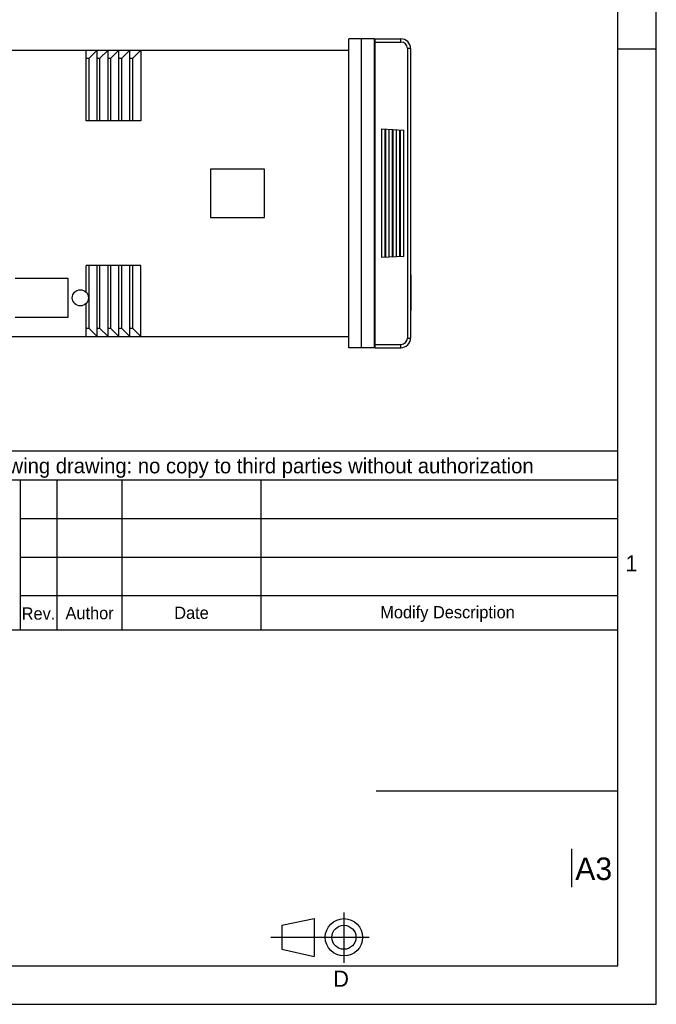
# Model space of a CAD drawing. Header units: millimetres. Extents: x 0 to 420, y 0 to 297.
# Tile 22 of 26: x 321 to 420, y 0 to 153. Entities that reach past the tile are written whole.
import ezdxf

# ---------------------------------------------------------------- set-up
doc = ezdxf.new("R2010")
doc.units = ezdxf.units.MM
doc.header["$LTSCALE"] = 23.1
doc.layers.get('0').update_dxf_attribs({"linetype": 'CONTINUOUS'})
doc.layers.add('3_ALL_AXES', color=7, linetype='CONTINUOUS')
doc.styles.add('TEXTSTYLE_2', font='trium.ttf')

msp = doc.modelspace()

# ---------------------------------------------------------------- linework, layer by layer
at = {"color": 2, "linetype": 'CONTINUOUS'}
for p, q in [((420, 0), (420, 297)), ((414, 148.5), (420, 148.5)), ((228.00618, 86.01578), (414.00618, 86.01578)), ((228.00618, 81.52126), (414.00618, 81.52126)), ((321.19787, 81.52126), (321.19787, 58.19553)), ((326.92218, 58.19553), (326.92218, 81.52126)), ((337.04555, 58.19553), (337.04555, 81.52126)), ((358.62367, 58.19553), (358.62367, 81.52126)), ((321.19787, 75.51664), (414.00618, 75.51664)), ((321.19787, 69.51202), (414.00618, 69.51202)), ((321.19787, 63.5074), (414.00618, 63.5074)), ((376.50417, 33.16677), (413.97117, 33.16677)), ((406.83245, 24.14734), (406.83245, 18.18076)), ((371.47428, 14.2728), (371.47428, 6.45308)), ((361.80252, 12.31787), (366.84908, 13.3584)), ((361.80252, 12.31787), (361.80252, 8.54624)), ((366.84908, 13.3584), (366.84908, 7.45123)), ((360.10482, 10.41439), (375.38414, 10.41439)), ((361.80252, 8.54624), (366.84908, 7.45123)), ((0, 0), (420, 0))]:
    msp.add_line(p, q, dxfattribs=at)
at = {"color": 7, "linetype": 'CONTINUOUS'}
for p, q in [((414, 6), (414, 291)), ((376.22285, 150.04058), (372.22285, 150.04058)), ((372.22285, 102.04058), (372.22285, 150.04058)), ((374.22285, 102.04058), (374.22285, 150.04058)), ((376.22285, 102.04058), (376.22285, 150.04058)), ((376.32285, 150.04058), (380.32285, 150.04058)), ((376.32285, 102.04058), (376.32285, 150.04058)), ((381.82285, 148.54058), (381.82285, 103.54058)), ((274.72285, 148.29058), (372.22285, 148.29058)), ((331.42285, 137.29058), (331.42285, 148.29058)), ((331.82285, 146.99058), (331.42285, 146.99058)), ((333.12285, 148.29058), (331.82285, 146.99058)), ((331.82285, 146.99058), (331.82285, 137.29058)), ((333.12285, 137.29058), (333.12285, 148.29058)), ((333.52285, 146.99058), (333.12285, 146.99058)), ((334.82285, 148.29058), (333.52285, 146.99058)), ((333.52285, 146.99058), (333.52285, 137.29058)), ((334.82285, 137.29058), (334.82285, 148.29058)), ((335.22285, 146.99058), (334.82285, 146.99058)), ((336.52285, 148.29058), (335.22285, 146.99058)), ((335.22285, 146.99058), (335.22285, 137.29058)), ((336.52285, 137.29058), (336.52285, 148.29058)), ((336.92285, 146.99058), (336.52285, 146.99058)), ((338.22285, 148.29058), (336.92285, 146.99058)), ((336.92285, 146.99058), (336.92285, 137.29058)), ((338.22285, 137.29058), (338.22285, 148.29058)), ((338.62285, 146.99058), (338.22285, 146.99058)), ((339.92285, 148.29058), (338.62285, 146.99058)), ((338.62285, 146.99058), (338.62285, 137.29058)), ((339.92285, 148.29058), (339.92285, 137.29058)), ((376.22285, 148.24058), (376.32285, 148.24058)), ((339.92285, 137.29058), (331.42285, 137.29058)), ((359.12285, 129.79058), (350.72285, 129.79058)), ((350.72285, 129.79058), (350.72285, 122.29058)), ((359.12285, 122.29058), (359.12285, 129.79058)), ((350.72285, 122.29058), (359.12285, 122.29058)), ((339.92285, 114.79058), (331.42285, 114.79058)), ((331.82285, 114.79058), (331.82285, 105.09058)), ((333.12285, 103.79058), (333.12285, 114.79058)), ((333.52285, 114.79058), (333.52285, 105.09058)), ((334.82285, 103.79058), (334.82285, 114.79058)), ((335.22285, 114.79058), (335.22285, 105.09058)), ((336.52285, 103.79058), (336.52285, 114.79058)), ((336.92285, 114.79058), (336.92285, 105.09058)), ((338.22285, 103.79058), (338.22285, 114.79058)), ((338.62285, 114.79058), (338.62285, 105.09058)), ((339.92285, 103.79058), (339.92285, 114.79058)), ((381.85285, 113.34052), (381.82285, 113.37052)), ((381.85285, 113.34045), (381.85285, 107.84071)), ((381.85285, 107.84064), (381.82285, 107.81064)), ((331.42285, 105.09058), (331.82285, 105.09058)), ((331.82285, 105.09058), (333.12285, 103.79058)), ((333.12285, 105.09058), (333.52285, 105.09058)), ((333.52285, 105.09058), (334.82285, 103.79058)), ((334.82285, 105.09058), (335.22285, 105.09058)), ((335.22285, 105.09058), (336.52285, 103.79058)), ((336.52285, 105.09058), (336.92285, 105.09058)), ((336.92285, 105.09058), (338.22285, 103.79058)), ((338.22285, 105.09058), (338.62285, 105.09058)), ((338.62285, 105.09058), (339.92285, 103.79058)), ((274.72285, 103.79058), (372.22285, 103.79058)), ((376.22285, 103.84058), (376.32285, 103.84058)), ((376.22285, 102.04058), (372.22285, 102.04058)), ((376.32285, 102.04058), (380.32285, 102.04058)), ((228.00618, 58.19553), (414.00002, 58.19112)), ((18, 6), (414, 6))]:
    msp.add_line(p, q, dxfattribs=at)
at = {"color": 9, "linetype": 'CONTINUOUS'}
for p, q in [((380.32285, 149.54058), (380.32285, 150.04058)), ((376.32285, 149.54058), (380.32285, 149.54058)), ((381.82285, 148.54058), (381.32285, 148.54058)), ((381.32285, 148.54058), (381.32285, 103.54058)), ((376.32285, 102.54058), (380.32285, 102.54058)), ((380.32285, 102.04058), (380.32285, 102.54058)), ((381.32285, 103.54058), (381.82285, 103.54058))]:
    msp.add_line(p, q, dxfattribs=at)
at = {"color": 2, "linetype": 'CONTINUOUS'}
for radius in [2.89927, 1.86486]:
    msp.add_circle((371.47428, 10.41439), radius, dxfattribs=at)
at = {"color": 7, "linetype": 'CONTINUOUS'}
for centre, start, end in [((380.32285, 148.54058), 0, 90), ((380.32285, 103.54058), 270, 360)]:
    msp.add_arc(centre, 1.5, start, end, dxfattribs=at)
at = {"color": 9, "linetype": 'CONTINUOUS'}
for centre, start, end in [((380.32285, 148.54058), 0, 90), ((380.32285, 103.54058), 270, 360)]:
    msp.add_arc(centre, 1, start, end, dxfattribs=at)
at = {"layer": '3_ALL_AXES', "color": 7, "linetype": 'CONTINUOUS'}
for p, q in [((377.34785, 136.04058), (380.79785, 135.85977)), ((377.34785, 116.04058), (377.34785, 136.04058)), ((378.49785, 116.10085), (378.49785, 135.98031)), ((379.64785, 116.16112), (379.64785, 135.92004)), ((380.79785, 116.22139), (380.79785, 135.85977)), ((331.42285, 110.65805), (331.42285, 114.79058)), ((380.79785, 116.22139), (377.34785, 116.04058)), ((328.62285, 112.79058), (320.42285, 112.79058)), ((328.62285, 106.79058), (328.62285, 112.79058)), ((381.85285, 112.81471), (381.88285, 112.81471)), ((381.85285, 112.80578), (381.88285, 112.80578)), ((381.85285, 112.53914), (381.88285, 112.53914)), ((381.88285, 112.80578), (381.88285, 108.34078)), ((331.42285, 103.79058), (331.42285, 108.92311)), ((381.85285, 108.34058), (381.88285, 108.34058)), ((320.42285, 106.79058), (328.62285, 106.79058))]:
    msp.add_line(p, q, dxfattribs=at)
at = {"layer": '3_ALL_AXES', "color": 9, "linetype": 'CONTINUOUS'}
for p, q in [((377.87747, 116.06834), (377.87747, 136.01282)), ((377.96526, 116.07294), (377.96526, 136.00822)), ((379.02747, 116.12861), (379.02747, 135.95256)), ((379.11526, 116.13321), (379.11526, 135.94795)), ((380.17747, 116.18887), (380.17747, 135.89229)), ((380.26526, 116.19348), (380.26526, 135.88769))]:
    msp.add_line(p, q, dxfattribs=at)
at = {"layer": '3_ALL_AXES', "color": 7, "linetype": 'CONTINUOUS'}
msp.add_circle((330.52285, 109.79058), 1.25, dxfattribs=at)

# ---------------------------------------------------------------- texts
at = {"color": 2, "linetype": 'CONTINUOUS', "line_spacing_factor": 0.9, "style": 'TEXTSTYLE_2'}
for s, insert, char_height, width, attachment_point in [('GEFRAN S.p.A. reserves in terms of law, the property in the following drawing: no copy to third parties without authorization', (229.0759, 84.86435), 2.35, 182.6385185, 1), ('1', (416.1442, 69.78408), 2.5, 1.9166667, 2), ('Rev.', (321.41155, 61.67453), 1.9, 5.4537037, 1), ('Author', (328.21956, 61.74848), 1.9, 7.9237037, 1), ('Date', (345.11025, 61.79269), 1.9, 5.5944444, 1), ('Modify Description', (377.11543, 61.88744), 1.9, 22.1877778, 1), ('A3', (407.41007, 22.81084), 3.5, 5.9111111, 1), ('D', (371.0394, 5.22447), 2.5, 2.5, 2)]:
    msp.add_mtext(s, dxfattribs=dict(at, insert=insert, char_height=char_height, width=width, attachment_point=attachment_point))

doc.saveas('drawing.dxf')
